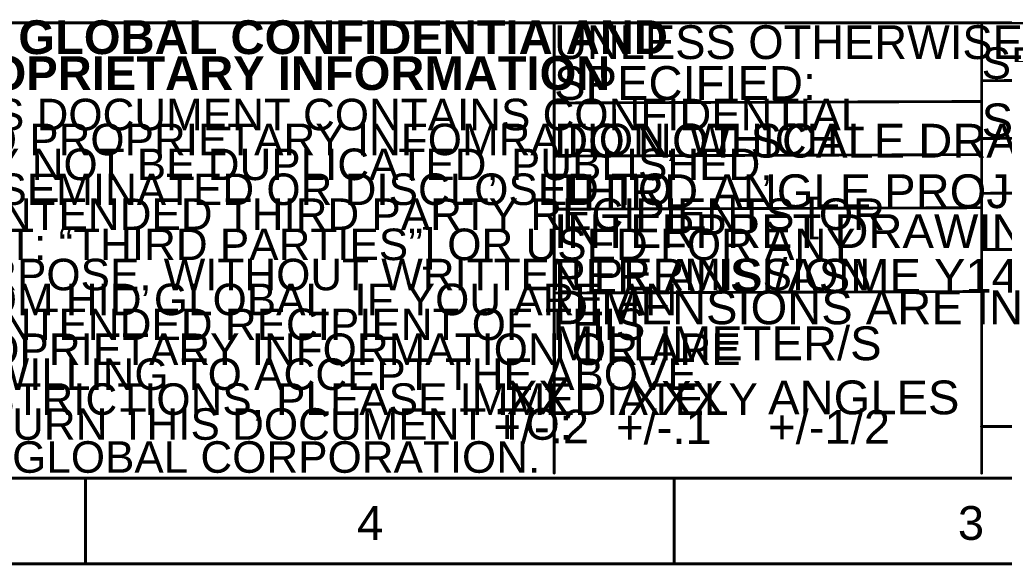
# Model space of a CAD drawing. Header units: inches. Extents: x -6 to 11.2, y -2.2 to 8.3.
# Tile 121 of 256: x 2 to 5.4, y -2.2 to -0.3. Entities that reach past the tile are written whole.
import ezdxf

# ---------------------------------------------------------------- set-up
doc = ezdxf.new("R2010")
doc.units = ezdxf.units.IN
doc.header["$MEASUREMENT"] = 0
doc.layers.add('Frame', color=216, linetype='Continuous')
doc.layers.add('Notes', color=56, linetype='Continuous')
doc.styles.add('Arial', font='txt', dxfattribs={"height": 0.2})
doc.styles.add('Arial_Bold', font='txt', dxfattribs={"height": 0.2})

msp = doc.modelspace()

# ---------------------------------------------------------------- linework, layer by layer
at = {"layer": 'Frame'}
for points in [[(-5.7308, -1.8683, 0.00984, 0.00984, 0), (10.1692, -1.8683, 0.00984, 0.00984, 0)], [(2.2192, -2.1683, 0.00984, 0.00984, 0), (2.2192, -1.8683, 0.00984, 0.00984, 0)], [(4.2792, -2.1683, 0.00984, 0.00984, 0), (4.2792, -1.8683, 0.00984, 0.00984, 0)], [(-6.0278, -2.1683, 0.00984, 0.00984, 0), (10.4692, -2.1683, 0.00984, 0.00984, 0)]]:
    msp.add_lwpolyline(points, format="xyseb", dxfattribs=at)
for points in [[(2.2168, -1.8683, 0.00492, 0.00492, 1), (2.2217, -1.8683, 0.00492, 0.00492, 1)], [(4.2768, -1.8683, 0.00492, 0.00492, 1), (4.2817, -1.8683, 0.00492, 0.00492, 1)], [(2.2168, -2.1683, 0.00492, 0.00492, 1), (2.2217, -2.1683, 0.00492, 0.00492, 1)], [(4.2768, -2.1683, 0.00492, 0.00492, 1), (4.2817, -2.1683, 0.00492, 0.00492, 1)]]:
    msp.add_lwpolyline(points, format="xyseb", close=True, dxfattribs=at)
at = {"layer": 'Notes'}
for points in [[(1.6543, -0.276, 0.00984, 0.00984, 0), (10.1692, -0.276, 0.00984, 0.00984, 0)], [(3.8592, -0.276, 0.00984, 0.00984, 0), (3.8592, -1.8508, 0.00984, 0.00984, 0)], [(5.3551, -0.276, 0.00984, 0.00984, 0), (5.3551, -1.8508, 0.00984, 0.00984, 0)], [(5.3551, -0.4781, 0.00984, 0.00984, 0), (7.0482, -0.4721, 0.00984, 0.00984, 0)], [(3.8591, -0.5562, 0.00984, 0.00984, 0), (5.3552, -0.5509, 0.00984, 0.00984, 0)], [(5.3558, -0.6804, 0.00984, 0.00984, 0), (7.0489, -0.6744, 0.00984, 0.00984, 0)], [(3.859, -0.742, 0.00984, 0.00984, 0), (5.3551, -0.7367, 0.00984, 0.00984, 0)], [(5.3558, -0.872, 0.00984, 0.00984, 0), (7.0489, -0.866, 0.00984, 0.00984, 0)], [(3.859, -0.9278, 0.00984, 0.00984, 0), (5.355, -0.9225, 0.00984, 0.00984, 0)], [(5.3558, -1.0688, 0.00984, 0.00984, 0), (7.0489, -1.0628, 0.00984, 0.00984, 0)], [(3.859, -1.2209, 0.00984, 0.00984, 0), (5.3551, -1.2156, 0.00984, 0.00984, 0)], [(5.3544, -1.6879, 0.00984, 0.00984, 0), (7.0474, -1.6819, 0.00984, 0.00984, 0)]]:
    msp.add_lwpolyline(points, format="xyseb", dxfattribs=at)
for points in [[(3.8567, -0.276, 0.00492, 0.00492, 1), (3.8617, -0.276, 0.00492, 0.00492, 1)], [(5.3527, -0.276, 0.00492, 0.00492, 1), (5.3576, -0.276, 0.00492, 0.00492, 1)], [(5.3527, -0.4781, 0.00492, 0.00492, 1), (5.3576, -0.4781, 0.00492, 0.00492, 1)], [(3.8566, -0.5562, 0.00492, 0.00492, 1), (3.8615, -0.5562, 0.00492, 0.00492, 1)], [(5.3528, -0.5509, 0.00492, 0.00492, 1), (5.3577, -0.5509, 0.00492, 0.00492, 1)], [(5.3534, -0.6804, 0.00492, 0.00492, 1), (5.3583, -0.6804, 0.00492, 0.00492, 1)], [(3.8566, -0.742, 0.00492, 0.00492, 1), (3.8615, -0.742, 0.00492, 0.00492, 1)], [(5.3526, -0.7367, 0.00492, 0.00492, 1), (5.3575, -0.7367, 0.00492, 0.00492, 1)], [(5.3534, -0.872, 0.00492, 0.00492, 1), (5.3583, -0.872, 0.00492, 0.00492, 1)], [(3.8565, -0.9278, 0.00492, 0.00492, 1), (3.8614, -0.9278, 0.00492, 0.00492, 1)], [(5.3526, -0.9225, 0.00492, 0.00492, 1), (5.3575, -0.9225, 0.00492, 0.00492, 1)], [(5.3534, -1.0688, 0.00492, 0.00492, 1), (5.3583, -1.0688, 0.00492, 0.00492, 1)], [(3.8566, -1.2209, 0.00492, 0.00492, 1), (3.8615, -1.2209, 0.00492, 0.00492, 1)], [(5.3526, -1.2156, 0.00492, 0.00492, 1), (5.3576, -1.2156, 0.00492, 0.00492, 1)], [(5.3519, -1.6879, 0.00492, 0.00492, 1), (5.3569, -1.6879, 0.00492, 0.00492, 1)], [(3.8567, -1.8508, 0.00492, 0.00492, 1), (3.8617, -1.8508, 0.00492, 0.00492, 1)], [(5.3527, -1.8508, 0.00492, 0.00492, 1), (5.3576, -1.8508, 0.00492, 0.00492, 1)]]:
    msp.add_lwpolyline(points, format="xyseb", close=True, dxfattribs=at)

# ---------------------------------------------------------------- texts
at = {"layer": 'Frame', "style": 'Arial'}
for s, p in [('4', (3.1692, -2.0843)), ('3', (5.2719, -2.0843))]:
    msp.add_text(s, height=0.1181, dxfattribs=at).set_placement(p)
at = {"layer": 'Notes'}
for s, height, style, p in [('HID GLOBAL CONFIDENTIA AND', 0.11811, 'Arial_Bold', (1.6543, -0.3851)), ('PROPRIETARY INFORMATION', 0.11811, 'Arial_Bold', (1.6543, -0.5108)), ('THIS DOCUMENT CONTAINS CONFIDENTIAL', 0.110236, 'Arial', (1.6543, -0.6517)), ('AND PROPRIETARY INFOMRATION, WHICH', 0.110236, 'Arial', (1.6543, -0.7388)), ('MAY NOT BE DUPLICATED, PUBLISHED,', 0.110236, 'Arial', (1.6543, -0.8259)), ('DISSEMINATED OR DISCLOSED TO', 0.110236, 'Arial', (1.6543, -0.9131)), ('UNINTENDED THIRD PARTY RECIPIENTS [OR', 0.110236, 'Arial', (1.6543, -1.0002)), ('JUST: “THIRD PARTIES”] OR USED FOR ANY', 0.110236, 'Arial', (1.6543, -1.1058)), ('PURPOSE, WITHOUT WRITTEN PERMISSION', 0.110236, 'Arial', (1.6543, -1.2113)), ('FROM HID GLOBAL. IF YOU ARE AN', 0.110236, 'Arial', (1.6543, -1.2984)), ('UNINTENDED RECIPIENT OF THIS', 0.110236, 'Arial', (1.6543, -1.3856)), ('PROPRIETARY INFORMATION OR ARE', 0.110236, 'Arial', (1.6543, -1.4727)), ('UNWILLING TO ACCEPT THE ABOVE', 0.110236, 'Arial', (1.6543, -1.5599)), ('RESTRICTIONS, PLEASE IMMEDIATELY', 0.110236, 'Arial', (1.6543, -1.647)), ('RETURN THIS DOCUMENT TO:', 0.110236, 'Arial', (1.6543, -1.7342)), ('HID GLOBAL CORPORATION.', 0.110236, 'Arial', (1.6543, -1.8496))]:
    msp.add_text(s, height=height, rotation=360, dxfattribs=dict(at, style=style)).set_placement(p)
at = {"layer": 'Notes', "style": 'Arial'}
for s, height, p in [('UNLESS OTHERWISE', 0.11811, (3.859, -0.4025)), ('SEE SEPARATE APPROVAL LIST', 0.110236, (5.3551, -0.4716)), ('SPECIFIED:', 0.11811, (3.859, -0.5454)), ('SEE SEPARATE PARTS LIST', 0.11811, (5.3551, -0.6761)), ('DO NOT SCALE DRAWING', 0.11811, (3.859, -0.7471)), ('THIRD ANGLE PROJECTION', 0.11811, (3.859, -0.9239)), ('INTERPRET DRAWING', 0.11811, (3.859, -1.0634)), ('PER ANSI/ASME Y14.5M', 0.11811, (3.859, -1.2196)), ('DIMENSIONS ARE IN', 0.11811, (3.859, -1.3301)), ('MILLIMETER/S', 0.11811, (3.859, -1.4558)), ('.XX', 0.11811, (3.6466, -1.6451)), ('.XXX', 0.11811, (4.0758, -1.6472)), ('ANGLES', 0.11811, (4.608, -1.6451)), ('+/-.2', 0.11811, (3.6466, -1.747)), ('+/-.1', 0.11811, (4.0758, -1.7491)), ('+/-1/2', 0.11811, (4.608, -1.7483))]:
    msp.add_text(s, height=height, dxfattribs=at).set_placement(p)

doc.saveas('drawing.dxf')
